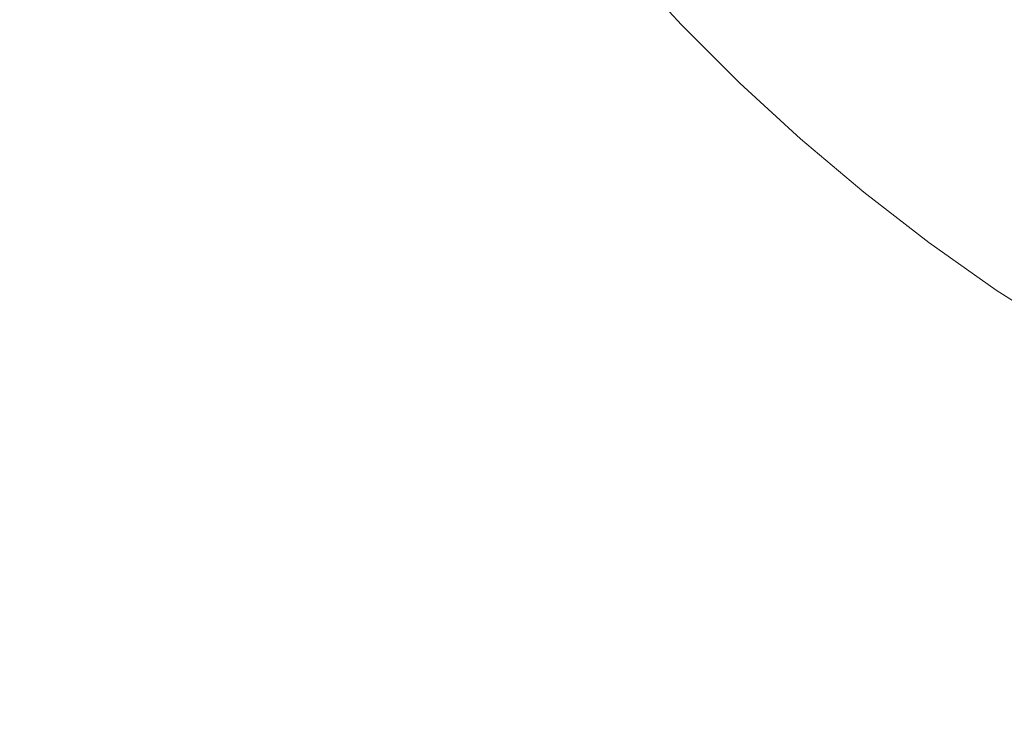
# Model space of a CAD drawing. Header units: centimetres. Extents: x -26.3 to 27.5, y 5.9 to 64.6.
# Tile 135 of 256: x -8.0928 to -8.0421, y 6.2957 to 6.3313. Entities that reach past the tile are written whole.
import ezdxf

# ---------------------------------------------------------------- set-up
doc = ezdxf.new("R2010")
doc.units = ezdxf.units.CM
doc.header["$LTSCALE"] = 2.54
doc.layers.add('Lucido design-1', color=7, linetype='Continuous')

# ---------------------------------------------------------------- blocks, each defined once
blk = doc.blocks.new('Gruppo-3-1')
at = {"color": 7, "linetype": 'Continuous', "lineweight": 9}
for points in [[(-25.986537, 7.600212, -743.114164), (-25.986537, 6.000212, -743.114164), (27.113463, 6.000212, -743.114164), (27.113463, 7.600212, -743.114164)], [(-25.986537, 7.600212, -779.214164), (-25.986537, 6.000212, -779.214164), (27.113463, 6.000212, -779.214164), (27.113463, 7.600212, -779.214164)]]:
    blk.add_3dface(points, dxfattribs=at)
for points, invisible_edges in [([(-8.086537, 7.600212, -743.514164), (9.213463, 7.600212, -743.514164), (9.113463, 6.300212, -743.514164), (-7.986537, 6.300212, -743.514164)], 10), ([(-8.086537, 6.400212, -743.514164), (-8.086537, 7.600212, -743.514164), (-7.986537, 6.300212, -743.514164)], 10), ([(-8.086537, 7.600212, -779.614164), (9.213463, 7.600212, -779.614164), (9.113463, 6.300212, -779.614164), (-7.986537, 6.300212, -779.614164)], 10), ([(-8.086537, 6.400212, -779.614164), (-8.086537, 7.600212, -779.614164), (-7.986537, 6.300212, -779.614164)], 10), ([(-8.086177, 6.391731, -743.514164), (-8.086447, 6.395968, -743.514164), (-8.086537, 6.400212, -743.514164), (-7.986537, 6.300212, -743.514164)], 12), ([(-8.086447, 6.395968, -779.614164), (-8.086537, 6.400212, -779.614164), (-7.986537, 6.300212, -779.614164)], 10), ([(-7.986537, 6.300212, -779.614164), (-8.085727, 6.38751, -779.614164), (-8.086177, 6.391731, -779.614164), (-8.086447, 6.395968, -779.614164)], 9), ([(-8.085099, 6.383312, -743.514164), (-8.085727, 6.38751, -743.514164), (-8.086177, 6.391731, -743.514164), (-7.986537, 6.300212, -743.514164)], 12), ([(-8.084293, 6.379144, -779.614164), (-8.085099, 6.383312, -779.614164), (-8.085727, 6.38751, -779.614164), (-7.986537, 6.300212, -779.614164)], 12), ([(-7.986537, 6.300212, -743.514164), (-8.084293, 6.379144, -743.514164), (-8.085099, 6.383312, -743.514164)], 9), ([(-7.986537, 6.300212, -743.514164), (-8.082154, 6.37093, -743.514164), (-8.083311, 6.375014, -743.514164), (-8.084293, 6.379144, -743.514164)], 9), ([(-7.986537, 6.300212, -779.614164), (-8.083311, 6.375014, -779.614164), (-8.084293, 6.379144, -779.614164)], 9), ([(-8.080825, 6.366898, -779.614164), (-8.082154, 6.37093, -779.614164), (-8.083311, 6.375014, -779.614164), (-7.986537, 6.300212, -779.614164)], 12), ([(-8.079326, 6.362926, -743.514164), (-8.080825, 6.366898, -743.514164), (-8.082154, 6.37093, -743.514164), (-7.986537, 6.300212, -743.514164)], 12), ([(-8.07766, 6.359022, -779.614164), (-8.079326, 6.362926, -779.614164), (-8.080825, 6.366898, -779.614164), (-7.986537, 6.300212, -779.614164)], 12), ([(-7.986537, 6.300212, -743.514164), (-8.07766, 6.359022, -743.514164), (-8.079326, 6.362926, -743.514164)], 9), ([(-8.073839, 6.351443, -743.514164), (-8.07583, 6.355192, -743.514164), (-8.07766, 6.359022, -743.514164), (-7.986537, 6.300212, -743.514164)], 12), ([(-7.986537, 6.300212, -779.614164), (-8.07583, 6.355192, -779.614164), (-8.07766, 6.359022, -779.614164)], 9), ([(-7.986537, 6.300212, -779.614164), (-8.073839, 6.351443, -779.614164), (-8.07583, 6.355192, -779.614164)], 9), ([(-7.986537, 6.300212, -743.514164), (-8.07169, 6.347781, -743.514164), (-8.073839, 6.351443, -743.514164)], 9), ([(-8.069388, 6.344215, -779.614164), (-8.07169, 6.347781, -779.614164), (-8.073839, 6.351443, -779.614164), (-7.986537, 6.300212, -779.614164)], 12), ([(-8.066937, 6.340749, -743.514164), (-8.069388, 6.344215, -743.514164), (-8.07169, 6.347781, -743.514164), (-7.986537, 6.300212, -743.514164)], 12), ([(-7.986537, 6.300212, -779.614164), (-8.066937, 6.340749, -779.614164), (-8.069388, 6.344215, -779.614164)], 9), ([(-7.986537, 6.300212, -743.514164), (-8.064341, 6.33739, -743.514164), (-8.066937, 6.340749, -743.514164)], 9), ([(-8.061605, 6.334145, -779.614164), (-8.064341, 6.33739, -779.614164), (-8.066937, 6.340749, -779.614164), (-7.986537, 6.300212, -779.614164)], 12), ([(-8.080182, 6.330953, -743.51553), (-8.083037, 6.334989, -743.51553), (-8.07959, 6.33732, -743.514925), (-8.076837, 6.333427, -743.514925)], 15), ([(-8.080182, 6.330953, -779.61553), (-8.083037, 6.334989, -779.61553), (-8.07959, 6.33732, -779.614925), (-8.076837, 6.333427, -779.614925)], 15), ([(-8.061605, 6.334145, -743.514164), (-8.064341, 6.33739, -743.514164), (-7.986537, 6.300212, -743.514164)], 10), ([(-8.089844, 6.330389, -743.51726), (-8.092715, 6.334836, -743.51726), (-8.089234, 6.336979, -743.516309), (-8.086458, 6.332678, -743.516309)], 15), ([(-8.089844, 6.330389, -779.61726), (-8.092715, 6.334836, -779.61726), (-8.089234, 6.336979, -779.616309), (-8.086458, 6.332678, -779.616309)], 15), ([(-8.073921, 6.329655, -743.514925), (-8.076837, 6.333427, -743.514925), (-8.07347, 6.335917, -743.514495), (-8.070663, 6.332285, -743.514495)], 15), ([(-8.073921, 6.329655, -779.614925), (-8.076837, 6.333427, -779.614925), (-8.07347, 6.335917, -779.614495), (-8.070663, 6.332285, -779.614495)], 15), ([(-8.093192, 6.328126, -743.51838), (-8.096155, 6.332718, -743.51838), (-8.092715, 6.334836, -743.51726), (-8.089844, 6.330389, -743.51726)], 15), ([(-8.093192, 6.328126, -779.61838), (-8.096155, 6.332718, -779.61838), (-8.092715, 6.334836, -779.61726), (-8.089844, 6.330389, -779.61726)], 15), ([(-8.083501, 6.328498, -743.516309), (-8.086458, 6.332678, -743.516309), (-8.083037, 6.334989, -743.51553), (-8.080182, 6.330953, -743.51553)], 15), ([(-8.083501, 6.328498, -779.616309), (-8.086458, 6.332678, -779.616309), (-8.083037, 6.334989, -779.61553), (-8.080182, 6.330953, -779.61553)], 15), ([(-8.067704, 6.328776, -743.514495), (-8.070663, 6.332285, -743.514495), (-8.067393, 6.334926, -743.514241), (-8.064549, 6.331553, -743.514241)], 15), ([(-8.067704, 6.328776, -779.614495), (-8.070663, 6.332285, -779.614495), (-8.067393, 6.334926, -779.614241), (-8.064549, 6.331553, -779.614241)], 15), ([(-8.061565, 6.328304, -743.514241), (-8.064549, 6.331553, -743.514241), (-8.061605, 6.334145, -743.514164), (-8.058733, 6.331018, -743.514164)], 11), ([(-8.061565, 6.328304, -779.614241), (-8.064549, 6.331553, -779.614241), (-8.061605, 6.334145, -779.614164), (-8.058733, 6.331018, -779.614164)], 11), ([(-7.986537, 6.300212, -743.514164), (-8.055731, 6.328016, -743.514164), (-8.058733, 6.331018, -743.514164), (-8.061605, 6.334145, -743.514164)], 9), ([(-7.986537, 6.300212, -779.614164), (-8.055731, 6.328016, -779.614164), (-8.058733, 6.331018, -779.614164), (-8.061605, 6.334145, -779.614164)], 9), ([(-8.077159, 6.327041, -743.51553), (-8.080182, 6.330953, -743.51553), (-8.076837, 6.333427, -743.514925), (-8.073921, 6.329655, -743.514925)], 15), ([(-8.077159, 6.327041, -779.61553), (-8.080182, 6.330953, -779.61553), (-8.076837, 6.333427, -779.614925), (-8.073921, 6.329655, -779.614925)], 15), ([(-8.086788, 6.326067, -743.51726), (-8.089844, 6.330389, -743.51726), (-8.086458, 6.332678, -743.516309), (-8.083501, 6.328498, -743.516309)], 15), ([(-8.086788, 6.326067, -779.61726), (-8.089844, 6.330389, -779.61726), (-8.086458, 6.332678, -779.616309), (-8.083501, 6.328498, -779.616309)], 15), ([(-8.070848, 6.32601, -743.514925), (-8.073921, 6.329655, -743.514925), (-8.070663, 6.332285, -743.514495), (-8.067704, 6.328776, -743.514495)], 15), ([(-8.070848, 6.32601, -779.614925), (-8.073921, 6.329655, -779.614925), (-8.070663, 6.332285, -779.614495), (-8.067704, 6.328776, -779.614495)], 15), ([(-8.064599, 6.325396, -743.514495), (-8.067704, 6.328776, -743.514495), (-8.064549, 6.331553, -743.514241), (-8.061565, 6.328304, -743.514241)], 15), ([(-8.064599, 6.325396, -779.614495), (-8.067704, 6.328776, -779.614495), (-8.064549, 6.331553, -779.614241), (-8.061565, 6.328304, -779.614241)], 15), ([(-8.08037, 6.324447, -743.516309), (-8.083501, 6.328498, -743.516309), (-8.080182, 6.330953, -743.51553), (-8.077159, 6.327041, -743.51553)], 15), ([(-8.08037, 6.324447, -779.616309), (-8.083501, 6.328498, -779.616309), (-8.080182, 6.330953, -779.61553), (-8.077159, 6.327041, -779.61553)], 15), ([(-8.058445, 6.325185, -743.514241), (-8.061565, 6.328304, -743.514241), (-8.058733, 6.331018, -743.514164), (-8.055731, 6.328016, -743.514164)], 11), ([(-8.058445, 6.325185, -779.614241), (-8.061565, 6.328304, -779.614241), (-8.058733, 6.331018, -779.614164), (-8.055731, 6.328016, -779.614164)], 11), ([(-8.090036, 6.323665, -743.51838), (-8.093192, 6.328126, -743.51838), (-8.089844, 6.330389, -743.51726), (-8.086788, 6.326067, -743.51726)], 15), ([(-8.090036, 6.323665, -779.61838), (-8.093192, 6.328126, -779.61838), (-8.089844, 6.330389, -779.61726), (-8.086788, 6.326067, -779.61726)], 15), ([(-8.073971, 6.32326, -743.51553), (-8.077159, 6.327041, -743.51553), (-8.073921, 6.329655, -743.514925), (-8.070848, 6.32601, -743.514925)], 15), ([(-8.073971, 6.32326, -779.61553), (-8.077159, 6.327041, -779.61553), (-8.073921, 6.329655, -779.614925), (-8.070848, 6.32601, -779.614925)], 15), ([(-8.067622, 6.322498, -743.514925), (-8.070848, 6.32601, -743.514925), (-8.067704, 6.328776, -743.514495), (-8.064599, 6.325396, -743.514495)], 15), ([(-8.067622, 6.322498, -779.614925), (-8.070848, 6.32601, -779.614925), (-8.067704, 6.328776, -779.614495), (-8.064599, 6.325396, -779.614495)], 15), ([(-8.093241, 6.321294, -743.519667), (-8.096494, 6.325894, -743.519667), (-8.093192, 6.328126, -743.51838), (-8.090036, 6.323665, -743.51838)], 15), ([(-8.093241, 6.321294, -779.619667), (-8.096494, 6.325894, -779.619667), (-8.093192, 6.328126, -779.61838), (-8.090036, 6.323665, -779.61838)], 15), ([(-8.083551, 6.321879, -743.51726), (-8.086788, 6.326067, -743.51726), (-8.083501, 6.328498, -743.516309), (-8.08037, 6.324447, -743.516309)], 15), ([(-8.083551, 6.321879, -779.61726), (-8.086788, 6.326067, -779.61726), (-8.083501, 6.328498, -779.616309), (-8.08037, 6.324447, -779.616309)], 15), ([(-8.061354, 6.32215, -743.514495), (-8.064599, 6.325396, -743.514495), (-8.061565, 6.328304, -743.514241), (-8.058445, 6.325185, -743.514241)], 15), ([(-8.061354, 6.32215, -779.614495), (-8.064599, 6.325396, -779.614495), (-8.061565, 6.328304, -779.614241), (-8.058445, 6.325185, -779.614241)], 15), ([(-8.055196, 6.3222, -743.514241), (-8.058445, 6.325185, -743.514241), (-8.055731, 6.328016, -743.514164), (-8.052605, 6.325145, -743.514164)], 11), ([(-8.055196, 6.3222, -779.614241), (-8.058445, 6.325185, -779.614241), (-8.055731, 6.328016, -779.614164), (-8.052605, 6.325145, -779.614164)], 11), ([(-8.049359, 6.322408, -743.514164), (-8.052605, 6.325145, -743.514164), (-8.055731, 6.328016, -743.514164), (-7.986537, 6.300212, -743.514164)], 12), ([(-8.049359, 6.322408, -779.614164), (-8.052605, 6.325145, -779.614164), (-8.055731, 6.328016, -779.614164), (-7.986537, 6.300212, -779.614164)], 12), ([(-8.07707, 6.320533, -743.516309), (-8.08037, 6.324447, -743.516309), (-8.077159, 6.327041, -743.51553), (-8.073971, 6.32326, -743.51553)], 15), ([(-8.07707, 6.320533, -779.616309), (-8.08037, 6.324447, -779.616309), (-8.077159, 6.327041, -779.61553), (-8.073971, 6.32326, -779.61553)], 15), ([(-8.086694, 6.319341, -743.51838), (-8.090036, 6.323665, -743.51838), (-8.086788, 6.326067, -743.51726), (-8.083551, 6.321879, -743.51726)], 15), ([(-8.086694, 6.319341, -779.61838), (-8.090036, 6.323665, -779.61838), (-8.086788, 6.326067, -779.61726), (-8.083551, 6.321879, -779.61726)], 15), ([(-8.070627, 6.319619, -743.51553), (-8.073971, 6.32326, -743.51553), (-8.070848, 6.32601, -743.514925), (-8.067622, 6.322498, -743.514925)], 15), ([(-8.070627, 6.319619, -779.61553), (-8.073971, 6.32326, -779.61553), (-8.070848, 6.32601, -779.614925), (-8.067622, 6.322498, -779.614925)], 15), ([(-8.064251, 6.319127, -743.514925), (-8.067622, 6.322498, -743.514925), (-8.064599, 6.325396, -743.514495), (-8.061354, 6.32215, -743.514495)], 15), ([(-8.064251, 6.319127, -779.614925), (-8.067622, 6.322498, -779.614925), (-8.064599, 6.325396, -779.614495), (-8.061354, 6.32215, -779.614495)], 15), ([(-8.057973, 6.319045, -743.514495), (-8.061354, 6.32215, -743.514495), (-8.058445, 6.325185, -743.514241), (-8.055196, 6.3222, -743.514241)], 15), ([(-8.057973, 6.319045, -779.614495), (-8.061354, 6.32215, -779.614495), (-8.058445, 6.325185, -779.614241), (-8.055196, 6.3222, -779.614241)], 15), ([(-8.051823, 6.319357, -743.514241), (-8.055196, 6.3222, -743.514241), (-8.052605, 6.325145, -743.514164), (-8.049359, 6.322408, -743.514164)], 11), ([(-8.051823, 6.319357, -779.614241), (-8.055196, 6.3222, -779.614241), (-8.052605, 6.325145, -779.614164), (-8.049359, 6.322408, -779.614164)], 11), ([(-8.080139, 6.317832, -743.51726), (-8.083551, 6.321879, -743.51726), (-8.08037, 6.324447, -743.516309), (-8.07707, 6.320533, -743.516309)], 15), ([(-8.080139, 6.317832, -779.61726), (-8.083551, 6.321879, -779.61726), (-8.08037, 6.324447, -779.616309), (-8.07707, 6.320533, -779.616309)], 15), ([(-8.089796, 6.316837, -743.519667), (-8.093241, 6.321294, -743.519667), (-8.090036, 6.323665, -743.51838), (-8.086694, 6.319341, -743.51838)], 15), ([(-8.089796, 6.316837, -779.619667), (-8.093241, 6.321294, -779.619667), (-8.090036, 6.323665, -779.61838), (-8.086694, 6.319341, -779.61838)], 15), ([(-8.073607, 6.316763, -743.516309), (-8.07707, 6.320533, -743.516309), (-8.073971, 6.32326, -743.51553), (-8.070627, 6.319619, -743.51553)], 15), ([(-8.073607, 6.316763, -779.616309), (-8.07707, 6.320533, -779.616309), (-8.073971, 6.32326, -779.61553), (-8.070627, 6.319619, -779.61553)], 15), ([(-8.06713, 6.316123, -743.51553), (-8.070627, 6.319619, -743.51553), (-8.067622, 6.322498, -743.514925), (-8.064251, 6.319127, -743.514925)], 15), ([(-8.06713, 6.316123, -779.61553), (-8.070627, 6.319619, -779.61553), (-8.067622, 6.322498, -779.614925), (-8.064251, 6.319127, -779.614925)], 15), ([(-8.06074, 6.315902, -743.514925), (-8.064251, 6.319127, -743.514925), (-8.061354, 6.32215, -743.514495), (-8.057973, 6.319045, -743.514495)], 15), ([(-8.06074, 6.315902, -779.614925), (-8.064251, 6.319127, -779.614925), (-8.061354, 6.32215, -779.614495), (-8.057973, 6.319045, -779.614495)], 15), ([(-8.054464, 6.316086, -743.514495), (-8.057973, 6.319045, -743.514495), (-8.055196, 6.3222, -743.514241), (-8.051823, 6.319357, -743.514241)], 15), ([(-8.054464, 6.316086, -779.614495), (-8.057973, 6.319045, -779.614495), (-8.055196, 6.3222, -779.614241), (-8.051823, 6.319357, -779.614241)], 15), ([(-8.048333, 6.316659, -743.514241), (-8.051823, 6.319357, -743.514241), (-8.049359, 6.322408, -743.514164), (-8.046001, 6.319812, -743.514164)], 11), ([(-8.048333, 6.316659, -779.614241), (-8.051823, 6.319357, -779.614241), (-8.049359, 6.322408, -779.614164), (-8.046001, 6.319812, -779.614164)], 11), ([(-7.986537, 6.300212, -743.514164), (-8.046001, 6.319812, -743.514164), (-8.049359, 6.322408, -743.514164)], 9), ([(-7.986537, 6.300212, -779.614164), (-8.046001, 6.319812, -779.614164), (-8.049359, 6.322408, -779.614164)], 9), ([(-8.083172, 6.315163, -743.51838), (-8.086694, 6.319341, -743.51838), (-8.083551, 6.321879, -743.51726), (-8.080139, 6.317832, -743.51726)], 15), ([(-8.083172, 6.315163, -779.61838), (-8.086694, 6.319341, -779.61838), (-8.083551, 6.321879, -779.61726), (-8.080139, 6.317832, -779.61726)], 15), ([(-8.092849, 6.314371, -743.521119), (-8.096397, 6.31896, -743.521119), (-8.093241, 6.321294, -743.519667), (-8.089796, 6.316837, -743.519667)], 15), ([(-8.092849, 6.314371, -779.621119), (-8.096397, 6.31896, -779.621119), (-8.093241, 6.321294, -779.619667), (-8.089796, 6.316837, -779.619667)], 15), ([(-8.076558, 6.313934, -743.51726), (-8.080139, 6.317832, -743.51726), (-8.07707, 6.320533, -743.516309), (-8.073607, 6.316763, -743.516309)], 15), ([(-8.076558, 6.313934, -779.61726), (-8.080139, 6.317832, -779.61726), (-8.07707, 6.320533, -779.616309), (-8.073607, 6.316763, -779.616309)], 15), ([(-8.069987, 6.313142, -743.516309), (-8.073607, 6.316763, -743.516309), (-8.070627, 6.319619, -743.51553), (-8.06713, 6.316123, -743.51553)], 15), ([(-8.069987, 6.313142, -779.616309), (-8.073607, 6.316763, -779.616309), (-8.070627, 6.319619, -779.61553), (-8.06713, 6.316123, -779.61553)], 15), ([(-8.044731, 6.314111, -743.514241), (-8.048333, 6.316659, -743.514241), (-8.046001, 6.319812, -743.514164), (-8.042535, 6.317361, -743.514164)], 11), ([(-8.044731, 6.314111, -779.614241), (-8.048333, 6.316659, -779.614241), (-8.046001, 6.319812, -779.614164), (-8.042535, 6.317361, -779.614164)], 11), ([(-8.038968, 6.315059, -743.514164), (-8.042535, 6.317361, -743.514164), (-8.046001, 6.319812, -743.514164), (-7.986537, 6.300212, -743.514164)], 12), ([(-8.038968, 6.315059, -779.614164), (-8.042535, 6.317361, -779.614164), (-8.046001, 6.319812, -779.614164), (-7.986537, 6.300212, -779.614164)], 12), ([(-8.086164, 6.312529, -743.519667), (-8.089796, 6.316837, -743.519667), (-8.086694, 6.319341, -743.51838), (-8.083172, 6.315163, -743.51838)], 15), ([(-8.086164, 6.312529, -779.619667), (-8.089796, 6.316837, -779.619667), (-8.086694, 6.319341, -779.61838), (-8.083172, 6.315163, -779.61838)], 15), ([(-8.063489, 6.312778, -743.51553), (-8.06713, 6.316123, -743.51553), (-8.064251, 6.319127, -743.514925), (-8.06074, 6.315902, -743.514925)], 15), ([(-8.063489, 6.312778, -779.61553), (-8.06713, 6.316123, -779.61553), (-8.064251, 6.319127, -779.614925), (-8.06074, 6.315902, -779.614925)], 15), ([(-8.057095, 6.312828, -743.514925), (-8.06074, 6.315902, -743.514925), (-8.057973, 6.319045, -743.514495), (-8.054464, 6.316086, -743.514495)], 15), ([(-8.057095, 6.312828, -779.614925), (-8.06074, 6.315902, -779.614925), (-8.057973, 6.319045, -779.614495), (-8.054464, 6.316086, -779.614495)], 15), ([(-8.050832, 6.313279, -743.514495), (-8.054464, 6.316086, -743.514495), (-8.051823, 6.319357, -743.514241), (-8.048333, 6.316659, -743.514241)], 15), ([(-8.050832, 6.313279, -779.614495), (-8.054464, 6.316086, -779.614495), (-8.051823, 6.319357, -779.614241), (-8.048333, 6.316659, -779.614241)], 15), ([(-8.079475, 6.311138, -743.51838), (-8.083172, 6.315163, -743.51838), (-8.080139, 6.317832, -743.51726), (-8.076558, 6.313934, -743.51726)], 15), ([(-8.079475, 6.311138, -779.61838), (-8.083172, 6.315163, -779.61838), (-8.080139, 6.317832, -779.61726), (-8.076558, 6.313934, -779.61726)], 15), ([(-8.041025, 6.311719, -743.514241), (-8.044731, 6.314111, -743.514241), (-8.042535, 6.317361, -743.514164), (-8.038968, 6.315059, -743.514164)], 11), ([(-8.041025, 6.311719, -779.614241), (-8.044731, 6.314111, -779.614241), (-8.042535, 6.317361, -779.614164), (-8.038968, 6.315059, -779.614164)], 11), ([(-8.089111, 6.309936, -743.521119), (-8.092849, 6.314371, -743.521119), (-8.089796, 6.316837, -743.519667), (-8.086164, 6.312529, -743.519667)], 15), ([(-8.089111, 6.309936, -779.621119), (-8.092849, 6.314371, -779.621119), (-8.089796, 6.316837, -779.619667), (-8.086164, 6.312529, -779.619667)], 15), ([(-8.072815, 6.310191, -743.51726), (-8.076558, 6.313934, -743.51726), (-8.073607, 6.316763, -743.516309), (-8.069987, 6.313142, -743.516309)], 15), ([(-8.072815, 6.310191, -779.61726), (-8.076558, 6.313934, -779.61726), (-8.073607, 6.316763, -779.616309), (-8.069987, 6.313142, -779.616309)], 15), ([(-8.047085, 6.310629, -743.514495), (-8.050832, 6.313279, -743.514495), (-8.048333, 6.316659, -743.514241), (-8.044731, 6.314111, -743.514241)], 15), ([(-8.047085, 6.310629, -779.614495), (-8.050832, 6.313279, -779.614495), (-8.048333, 6.316659, -779.614241), (-8.044731, 6.314111, -779.614241)], 15), ([(-8.066216, 6.309679, -743.516309), (-8.069987, 6.313142, -743.516309), (-8.06713, 6.316123, -743.51553), (-8.063489, 6.312778, -743.51553)], 15), ([(-8.066216, 6.309679, -779.616309), (-8.069987, 6.313142, -779.616309), (-8.06713, 6.316123, -779.61553), (-8.063489, 6.312778, -779.61553)], 15), ([(-8.053322, 6.309913, -743.514925), (-8.057095, 6.312828, -743.514925), (-8.054464, 6.316086, -743.514495), (-8.050832, 6.313279, -743.514495)], 15), ([(-8.053322, 6.309913, -779.614925), (-8.057095, 6.312828, -779.614925), (-8.054464, 6.316086, -779.614495), (-8.050832, 6.313279, -779.614495)], 15), ([(-8.059709, 6.309591, -743.51553), (-8.063489, 6.312778, -743.51553), (-8.06074, 6.315902, -743.514925), (-8.057095, 6.312828, -743.514925)], 15), ([(-8.059709, 6.309591, -779.61553), (-8.063489, 6.312778, -779.61553), (-8.06074, 6.315902, -779.614925), (-8.057095, 6.312828, -779.614925)], 15), ([(-8.082353, 6.30838, -743.519667), (-8.086164, 6.312529, -743.519667), (-8.083172, 6.315163, -743.51838), (-8.079475, 6.311138, -743.51838)], 15), ([(-8.082353, 6.30838, -779.619667), (-8.086164, 6.312529, -779.619667), (-8.083172, 6.315163, -779.61838), (-8.079475, 6.311138, -779.61838)], 15), ([(-8.092006, 6.307388, -743.522732), (-8.095851, 6.311948, -743.522732), (-8.092849, 6.314371, -743.521119), (-8.089111, 6.309936, -743.521119)], 15), ([(-8.092006, 6.307388, -779.622732), (-8.095851, 6.311948, -779.622732), (-8.092849, 6.314371, -779.621119), (-8.089111, 6.309936, -779.621119)], 15), ([(-8.075611, 6.307274, -743.51838), (-8.079475, 6.311138, -743.51838), (-8.076558, 6.313934, -743.51726), (-8.072815, 6.310191, -743.51726)], 15), ([(-8.075611, 6.307274, -779.61838), (-8.079475, 6.311138, -779.61838), (-8.076558, 6.313934, -779.61726), (-8.072815, 6.310191, -779.61726)], 15), ([(-8.043228, 6.30814, -743.514495), (-8.047085, 6.310629, -743.514495), (-8.044731, 6.314111, -743.514241), (-8.041025, 6.311719, -743.514241)], 15), ([(-8.043228, 6.30814, -779.614495), (-8.047085, 6.310629, -779.614495), (-8.044731, 6.314111, -779.614241), (-8.041025, 6.311719, -779.614241)], 15), ([(-8.068917, 6.306611, -743.51726), (-8.072815, 6.310191, -743.51726), (-8.069987, 6.313142, -743.516309), (-8.066216, 6.309679, -743.516309)], 15), ([(-8.068917, 6.306611, -779.61726), (-8.072815, 6.310191, -779.61726), (-8.069987, 6.313142, -779.616309), (-8.066216, 6.309679, -779.616309)], 15), ([(-8.04943, 6.30716, -743.514925), (-8.053322, 6.309913, -743.514925), (-8.050832, 6.313279, -743.514495), (-8.047085, 6.310629, -743.514495)], 15), ([(-8.04943, 6.30716, -779.614925), (-8.053322, 6.309913, -779.614925), (-8.050832, 6.313279, -779.614495), (-8.047085, 6.310629, -779.614495)], 15), ([(-8.085187, 6.305664, -743.521119), (-8.089111, 6.309936, -743.521119), (-8.086164, 6.312529, -743.519667), (-8.082353, 6.30838, -743.519667)], 15), ([(-8.085187, 6.305664, -779.621119), (-8.089111, 6.309936, -779.621119), (-8.086164, 6.312529, -779.619667), (-8.082353, 6.30838, -779.619667)], 15), ([(-8.062302, 6.306379, -743.516309), (-8.066216, 6.309679, -743.516309), (-8.063489, 6.312778, -743.51553), (-8.059709, 6.309591, -743.51553)], 15), ([(-8.062302, 6.306379, -779.616309), (-8.066216, 6.309679, -779.616309), (-8.063489, 6.312778, -779.61553), (-8.059709, 6.309591, -779.61553)], 15), ([(-8.055797, 6.306567, -743.51553), (-8.059709, 6.309591, -743.51553), (-8.057095, 6.312828, -743.514925), (-8.053322, 6.309913, -743.514925)], 15), ([(-8.055797, 6.306567, -779.61553), (-8.059709, 6.309591, -779.61553), (-8.057095, 6.312828, -779.614925), (-8.053322, 6.309913, -779.614925)], 15), ([(-8.094846, 6.304888, -743.524503), (-8.098794, 6.309571, -743.524503), (-8.095851, 6.311948, -743.522732), (-8.092006, 6.307388, -743.522732)], 15), ([(-8.094846, 6.304888, -779.624503), (-8.098794, 6.309571, -779.624503), (-8.095851, 6.311948, -779.622732), (-8.092006, 6.307388, -779.622732)], 15), ([(-8.03927, 6.305817, -743.514495), (-8.043228, 6.30814, -743.514495), (-8.041025, 6.311719, -743.514241), (-8.03722, 6.309486, -743.514241)], 15), ([(-8.03927, 6.305817, -779.614495), (-8.043228, 6.30814, -779.614495), (-8.041025, 6.311719, -779.614241), (-8.03722, 6.309486, -779.614241)], 15), ([(-8.078369, 6.304396, -743.519667), (-8.082353, 6.30838, -743.519667), (-8.079475, 6.311138, -743.51838), (-8.075611, 6.307274, -743.51838)], 15), ([(-8.078369, 6.304396, -779.619667), (-8.082353, 6.30838, -779.619667), (-8.079475, 6.311138, -779.61838), (-8.075611, 6.307274, -779.61838)], 15), ([(-8.045424, 6.304574, -743.514925), (-8.04943, 6.30716, -743.514925), (-8.047085, 6.310629, -743.514495), (-8.043228, 6.30814, -743.514495)], 15), ([(-8.045424, 6.304574, -779.614925), (-8.04943, 6.30716, -779.614925), (-8.047085, 6.310629, -779.614495), (-8.043228, 6.30814, -779.614495)], 15), ([(-8.087971, 6.302995, -743.522732), (-8.092006, 6.307388, -743.522732), (-8.089111, 6.309936, -743.521119), (-8.085187, 6.305664, -743.521119)], 15), ([(-8.087971, 6.302995, -779.622732), (-8.092006, 6.307388, -779.622732), (-8.089111, 6.309936, -779.621119), (-8.085187, 6.305664, -779.621119)], 15), ([(-8.071586, 6.303578, -743.51838), (-8.075611, 6.307274, -743.51838), (-8.072815, 6.310191, -743.51726), (-8.068917, 6.306611, -743.51726)], 15), ([(-8.071586, 6.303578, -779.61838), (-8.075611, 6.307274, -779.61838), (-8.072815, 6.310191, -779.61726), (-8.068917, 6.306611, -779.61726)], 15), ([(-8.05176, 6.303712, -743.51553), (-8.055797, 6.306567, -743.51553), (-8.053322, 6.309913, -743.514925), (-8.04943, 6.30716, -743.514925)], 15), ([(-8.05176, 6.303712, -779.61553), (-8.055797, 6.306567, -779.61553), (-8.053322, 6.309913, -779.614925), (-8.04943, 6.30716, -779.614925)], 15), ([(-8.06487, 6.303199, -743.51726), (-8.068917, 6.306611, -743.51726), (-8.066216, 6.309679, -743.516309), (-8.062302, 6.306379, -743.516309)], 15), ([(-8.06487, 6.303199, -779.61726), (-8.068917, 6.306611, -779.61726), (-8.066216, 6.309679, -779.616309), (-8.062302, 6.306379, -779.616309)], 15), ([(-8.058252, 6.303248, -743.516309), (-8.062302, 6.306379, -743.516309), (-8.059709, 6.309591, -743.51553), (-8.055797, 6.306567, -743.51553)], 15), ([(-8.058252, 6.303248, -779.616309), (-8.062302, 6.306379, -779.616309), (-8.059709, 6.309591, -779.61553), (-8.055797, 6.306567, -779.61553)], 15), ([(-8.081085, 6.301563, -743.521119), (-8.085187, 6.305664, -743.521119), (-8.082353, 6.30838, -743.519667), (-8.078369, 6.304396, -743.519667)], 15), ([(-8.081085, 6.301563, -779.621119), (-8.085187, 6.305664, -779.621119), (-8.082353, 6.30838, -779.619667), (-8.078369, 6.304396, -779.619667)], 15), ([(-8.041312, 6.302161, -743.514925), (-8.045424, 6.304574, -743.514925), (-8.043228, 6.30814, -743.514495), (-8.03927, 6.305817, -743.514495)], 15), ([(-8.041312, 6.302161, -779.614925), (-8.045424, 6.304574, -779.614925), (-8.043228, 6.30814, -779.614495), (-8.03927, 6.305817, -779.614495)], 15), ([(-8.090703, 6.300378, -743.524503), (-8.094846, 6.304888, -743.524503), (-8.092006, 6.307388, -743.522732), (-8.087971, 6.302995, -743.522732)], 15), ([(-8.090703, 6.300378, -779.624503), (-8.094846, 6.304888, -779.624503), (-8.092006, 6.307388, -779.622732), (-8.087971, 6.302995, -779.622732)], 15), ([(-8.07422, 6.300585, -743.519667), (-8.078369, 6.304396, -743.519667), (-8.075611, 6.307274, -743.51838), (-8.071586, 6.303578, -743.51838)], 15), ([(-8.07422, 6.300585, -779.619667), (-8.078369, 6.304396, -779.619667), (-8.075611, 6.307274, -779.61838), (-8.071586, 6.303578, -779.61838)], 15), ([(-8.047606, 6.301031, -743.51553), (-8.05176, 6.303712, -743.51553), (-8.04943, 6.30716, -743.514925), (-8.045424, 6.304574, -743.514925)], 15), ([(-8.047606, 6.301031, -779.61553), (-8.05176, 6.303712, -779.61553), (-8.04943, 6.30716, -779.614925), (-8.045424, 6.304574, -779.614925)], 15), ([(-8.067408, 6.300055, -743.51838), (-8.071586, 6.303578, -743.51838), (-8.068917, 6.306611, -743.51726), (-8.06487, 6.303199, -743.51726)], 15), ([(-8.067408, 6.300055, -779.61838), (-8.071586, 6.303578, -779.61838), (-8.068917, 6.306611, -779.61726), (-8.06487, 6.303199, -779.61726)], 15), ([(-8.060682, 6.299961, -743.51726), (-8.06487, 6.303199, -743.51726), (-8.062302, 6.306379, -743.516309), (-8.058252, 6.303248, -743.516309)], 15), ([(-8.060682, 6.299961, -779.61726), (-8.06487, 6.303199, -779.61726), (-8.062302, 6.306379, -779.616309), (-8.058252, 6.303248, -779.616309)], 15), ([(-8.054072, 6.300292, -743.516309), (-8.058252, 6.303248, -743.516309), (-8.055797, 6.306567, -743.51553), (-8.05176, 6.303712, -743.51553)], 15), ([(-8.054072, 6.300292, -779.616309), (-8.058252, 6.303248, -779.616309), (-8.055797, 6.306567, -779.61553), (-8.05176, 6.303712, -779.61553)], 15), ([(-8.083754, 6.298778, -743.522732), (-8.087971, 6.302995, -743.522732), (-8.085187, 6.305664, -743.521119), (-8.081085, 6.301563, -743.521119)], 15), ([(-8.083754, 6.298778, -779.622732), (-8.087971, 6.302995, -779.622732), (-8.085187, 6.305664, -779.621119), (-8.081085, 6.301563, -779.621119)], 15), ([(-8.093376, 6.297816, -743.526429), (-8.097625, 6.302442, -743.526429), (-8.094846, 6.304888, -743.524503), (-8.090703, 6.300378, -743.524503)], 15), ([(-8.093376, 6.297816, -779.626429), (-8.097625, 6.302442, -779.626429), (-8.094846, 6.304888, -779.624503), (-8.090703, 6.300378, -779.624503)], 15), ([(-8.076813, 6.297639, -743.521119), (-8.081085, 6.301563, -743.521119), (-8.078369, 6.304396, -743.519667), (-8.07422, 6.300585, -743.519667)], 15), ([(-8.076813, 6.297639, -779.621119), (-8.081085, 6.301563, -779.621119), (-8.078369, 6.304396, -779.619667), (-8.07422, 6.300585, -779.619667)], 15), ([(-8.043341, 6.298528, -743.51553), (-8.047606, 6.301031, -743.51553), (-8.045424, 6.304574, -743.514925), (-8.041312, 6.302161, -743.514925)], 15), ([(-8.043341, 6.298528, -779.61553), (-8.047606, 6.301031, -779.61553), (-8.045424, 6.304574, -779.614925), (-8.041312, 6.302161, -779.614925)], 15), ([(-8.069913, 6.296954, -743.519667), (-8.07422, 6.300585, -743.519667), (-8.071586, 6.303578, -743.51838), (-8.067408, 6.300055, -743.51838)], 15), ([(-8.069913, 6.296954, -779.619667), (-8.07422, 6.300585, -779.619667), (-8.071586, 6.303578, -779.61838), (-8.067408, 6.300055, -779.61838)], 15), ([(-8.056361, 6.296905, -743.51726), (-8.060682, 6.299961, -743.51726), (-8.058252, 6.303248, -743.516309), (-8.054072, 6.300292, -743.516309)], 15), ([(-8.056361, 6.296905, -779.61726), (-8.060682, 6.299961, -779.61726), (-8.058252, 6.303248, -779.616309), (-8.054072, 6.300292, -779.616309)], 15), ([(-8.04977, 6.297516, -743.516309), (-8.054072, 6.300292, -743.516309), (-8.05176, 6.303712, -743.51553), (-8.047606, 6.301031, -743.51553)], 15), ([(-8.04977, 6.297516, -779.616309), (-8.054072, 6.300292, -779.616309), (-8.05176, 6.303712, -779.61553), (-8.047606, 6.301031, -779.61553)], 15), ([(-8.086372, 6.296047, -743.524503), (-8.090703, 6.300378, -743.524503), (-8.087971, 6.302995, -743.522732), (-8.083754, 6.298778, -743.522732)], 15), ([(-8.086372, 6.296047, -779.624503), (-8.090703, 6.300378, -779.624503), (-8.087971, 6.302995, -779.622732), (-8.083754, 6.298778, -779.622732)], 15), ([(-8.063085, 6.296713, -743.51838), (-8.067408, 6.300055, -743.51838), (-8.06487, 6.303199, -743.51726), (-8.060682, 6.299961, -743.51726)], 15), ([(-8.063085, 6.296713, -779.61838), (-8.067408, 6.300055, -779.61838), (-8.06487, 6.303199, -779.61726), (-8.060682, 6.299961, -779.61726)], 15), ([(-8.038975, 6.296209, -743.51553), (-8.043341, 6.298528, -743.51553), (-8.041312, 6.302161, -743.514925), (-8.037101, 6.299925, -743.514925)], 15), ([(-8.038975, 6.296209, -779.61553), (-8.043341, 6.298528, -779.61553), (-8.041312, 6.302161, -779.614925), (-8.037101, 6.299925, -779.614925)], 15), ([(-8.079362, 6.294743, -743.522732), (-8.083754, 6.298778, -743.522732), (-8.081085, 6.301563, -743.521119), (-8.076813, 6.297639, -743.521119)], 15), ([(-8.079362, 6.294743, -779.622732), (-8.083754, 6.298778, -779.622732), (-8.081085, 6.301563, -779.621119), (-8.076813, 6.297639, -779.621119)], 15), ([(-8.045355, 6.294924, -743.516309), (-8.04977, 6.297516, -743.516309), (-8.047606, 6.301031, -743.51553), (-8.043341, 6.298528, -743.51553)], 15), ([(-8.045355, 6.294924, -779.616309), (-8.04977, 6.297516, -779.616309), (-8.047606, 6.301031, -779.61553), (-8.043341, 6.298528, -779.61553)], 15), ([(-8.088934, 6.293374, -743.526429), (-8.093376, 6.297816, -743.526429), (-8.090703, 6.300378, -743.524503), (-8.086372, 6.296047, -743.524503)], 15), ([(-8.088934, 6.293374, -779.626429), (-8.093376, 6.297816, -779.626429), (-8.090703, 6.300378, -779.624503), (-8.086372, 6.296047, -779.624503)], 15), ([(-8.072378, 6.2939, -743.521119), (-8.076813, 6.297639, -743.521119), (-8.07422, 6.300585, -743.519667), (-8.069913, 6.296954, -743.519667)], 15), ([(-8.072378, 6.2939, -779.621119), (-8.076813, 6.297639, -779.621119), (-8.07422, 6.300585, -779.619667), (-8.069913, 6.296954, -779.619667)], 15), ([(-8.051913, 6.294035, -743.51726), (-8.056361, 6.296905, -743.51726), (-8.054072, 6.300292, -743.516309), (-8.04977, 6.297516, -743.516309)], 15), ([(-8.051913, 6.294035, -779.61726), (-8.056361, 6.296905, -779.61726), (-8.054072, 6.300292, -779.616309), (-8.04977, 6.297516, -779.616309)], 15), ([(-8.065455, 6.293508, -743.519667), (-8.069913, 6.296954, -743.519667), (-8.067408, 6.300055, -743.51838), (-8.063085, 6.296713, -743.51838)], 15), ([(-8.065455, 6.293508, -779.619667), (-8.069913, 6.296954, -779.619667), (-8.067408, 6.300055, -779.61838), (-8.063085, 6.296713, -779.61838)], 15), ([(-8.058623, 6.293558, -743.51838), (-8.063085, 6.296713, -743.51838), (-8.060682, 6.299961, -743.51726), (-8.056361, 6.296905, -743.51726)], 15), ([(-8.058623, 6.293558, -779.61838), (-8.063085, 6.296713, -779.61838), (-8.060682, 6.299961, -779.61726), (-8.056361, 6.296905, -779.61726)], 15), ([(-8.081861, 6.291903, -743.524503), (-8.086372, 6.296047, -743.524503), (-8.083754, 6.298778, -743.522732), (-8.079362, 6.294743, -743.522732)], 15), ([(-8.081861, 6.291903, -779.624503), (-8.086372, 6.296047, -779.624503), (-8.083754, 6.298778, -779.622732), (-8.079362, 6.294743, -779.622732)], 15), ([(-8.040833, 6.292523, -743.516309), (-8.045355, 6.294924, -743.516309), (-8.043341, 6.298528, -743.51553), (-8.038975, 6.296209, -743.51553)], 15), ([(-8.040833, 6.292523, -779.616309), (-8.045355, 6.294924, -779.616309), (-8.043341, 6.298528, -779.61553), (-8.038975, 6.296209, -779.61553)], 15), ([(-8.091436, 6.290763, -743.528505), (-8.095986, 6.295314, -743.528505), (-8.093376, 6.297816, -743.526429), (-8.088934, 6.293374, -743.526429)], 15), ([(-8.091436, 6.290763, -779.628505), (-8.095986, 6.295314, -779.628505), (-8.093376, 6.297816, -779.626429), (-8.088934, 6.293374, -779.626429)], 15), ([(-8.074802, 6.290899, -743.522732), (-8.079362, 6.294743, -743.522732), (-8.076813, 6.297639, -743.521119), (-8.072378, 6.2939, -743.521119)], 15), ([(-8.074802, 6.290899, -779.622732), (-8.079362, 6.294743, -779.622732), (-8.076813, 6.297639, -779.621119), (-8.072378, 6.2939, -779.621119)], 15), ([(-8.047348, 6.291356, -743.51726), (-8.051913, 6.294035, -743.51726), (-8.04977, 6.297516, -743.516309), (-8.045355, 6.294924, -743.516309)], 15), ([(-8.047348, 6.291356, -779.61726), (-8.051913, 6.294035, -779.61726), (-8.04977, 6.297516, -779.616309), (-8.045355, 6.294924, -779.616309)], 15), ([(-8.067789, 6.290352, -743.521119), (-8.072378, 6.2939, -743.521119), (-8.069913, 6.296954, -743.519667), (-8.065455, 6.293508, -743.519667)], 15), ([(-8.067789, 6.290352, -779.621119), (-8.072378, 6.2939, -779.621119), (-8.069913, 6.296954, -779.619667), (-8.065455, 6.293508, -779.619667)], 15), ([(-8.060855, 6.290255, -743.519667), (-8.065455, 6.293508, -743.519667), (-8.063085, 6.296713, -743.51838), (-8.058623, 6.293558, -743.51838)], 15), ([(-8.060855, 6.290255, -779.619667), (-8.065455, 6.293508, -779.619667), (-8.063085, 6.296713, -779.61838), (-8.058623, 6.293558, -779.61838)], 15), ([(-8.054032, 6.290594, -743.51838), (-8.058623, 6.293558, -743.51838), (-8.056361, 6.296905, -743.51726), (-8.051913, 6.294035, -743.51726)], 15), ([(-8.054032, 6.290594, -779.61838), (-8.058623, 6.293558, -779.61838), (-8.056361, 6.296905, -779.61726), (-8.051913, 6.294035, -779.61726)], 15), ([(-8.084307, 6.289124, -743.526429), (-8.088934, 6.293374, -743.526429), (-8.086372, 6.296047, -743.524503), (-8.081861, 6.291903, -743.524503)], 15), ([(-8.084307, 6.289124, -779.626429), (-8.088934, 6.293374, -779.626429), (-8.086372, 6.296047, -779.624503), (-8.081861, 6.291903, -779.624503)], 15)]:
    blk.add_3dface(points, dxfattribs=dict(at, invisible_edges=invisible_edges))
blk = doc.blocks.new('Gruppo-4-1')
at = {"color": 7}
blk.add_blockref('Gruppo-3-1', (0, 0), dxfattribs=at)

msp = doc.modelspace()

# ---------------------------------------------------------------- block references
at = {"layer": 'Lucido design-1', "color": 7}
msp.add_blockref('Gruppo-4-1', (0, 0), dxfattribs=at)

doc.saveas('drawing.dxf')
